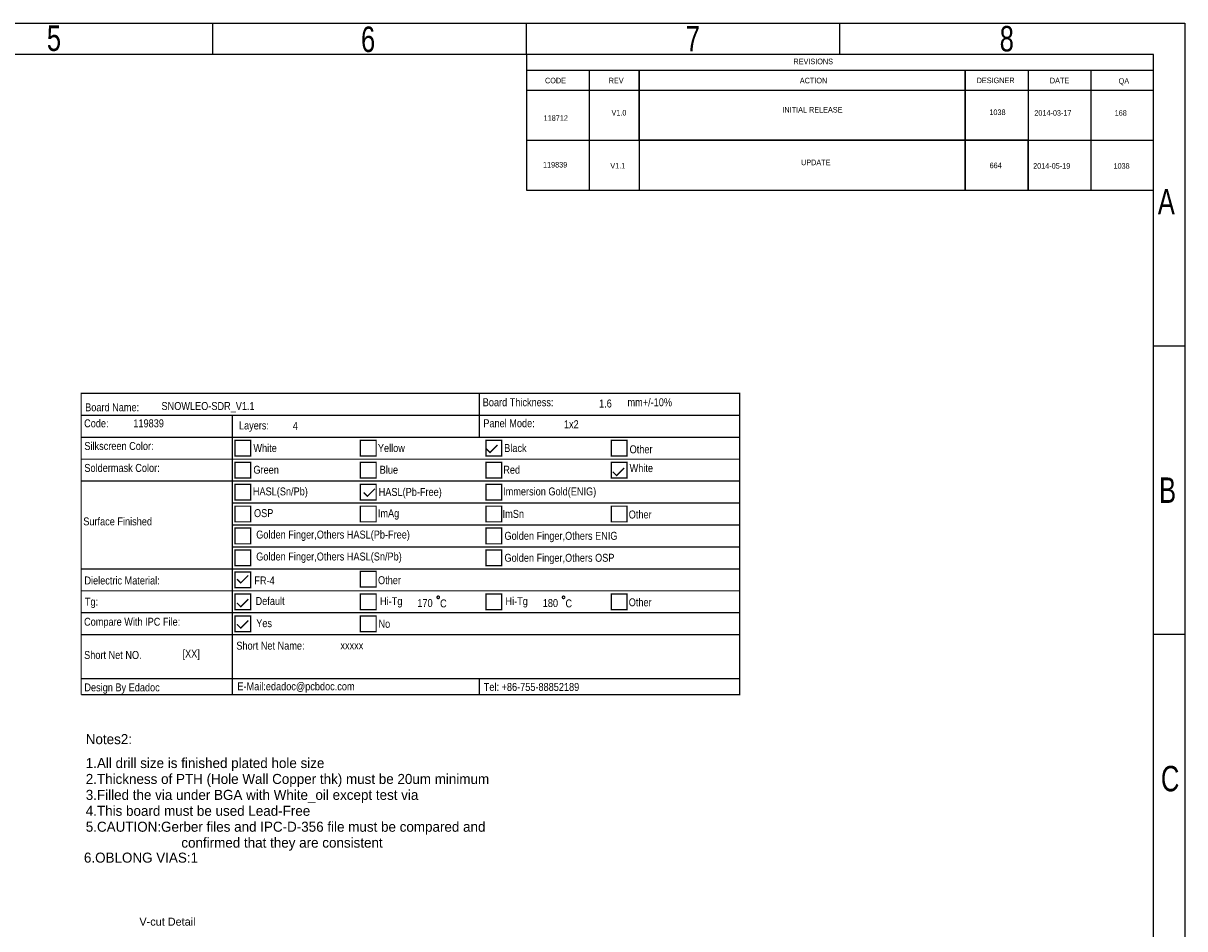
# Model space of a CAD drawing. Extents: x -38 to 372, y -82 to 205.
# Tile 29 of 29: x 186 to 372, y 61 to 205. Entities that reach past the tile are written whole.
import ezdxf

# ---------------------------------------------------------------- set-up
doc = ezdxf.new("R2010")
doc.units = 0
doc.layers.add('BOARD_GEOMETRY_DIMENSION', color=2, linetype='CONTINUOUS')
doc.layers.add('BOARD_GEOMETRY_SILKSCREEN_TOP', color=1, linetype='CONTINUOUS')

msp = doc.modelspace()

# ---------------------------------------------------------------- linework, layer by layer
at = {"layer": 'BOARD_GEOMETRY_DIMENSION'}
msp.add_lwpolyline([(-38.48354, -81.604612), (-38.48354, 205.395322), (371.516402, 205.395322), (371.516402, -81.604612)], close=True, dxfattribs=at)
for points in [[(216.516458, 200.395332), (216.516458, 205.395322)], [(266.516358, 200.395332), (266.516358, 205.395322)], [(316.516512, 200.395332), (316.516512, 205.395322)], [(366.516412, 200.395332), (-33.48355, 200.395332)], [(266.516358, 200.395332), (266.516358, 186.745626), (276.516338, 186.745626)], [(356.516432, 197.935342), (356.516432, 186.745626), (366.516412, 186.745626), (366.516412, 200.395332)], [(266.516358, 197.935342), (366.516412, 197.935342)], [(276.516338, 197.935342), (276.516338, 186.745626), (284.516322, 186.745626)], [(284.516322, 197.935342), (284.516322, 186.745626), (336.516472, 186.745626)], [(336.516472, 197.935342), (336.516472, 186.745626), (346.516452, 186.745626)], [(346.516452, 197.935342), (346.516452, 186.745626), (356.516432, 186.745626)], [(266.516358, 194.713606), (366.516412, 194.713606)], [(266.516358, 186.745626), (266.516358, 178.777392)], [(276.516338, 186.745626), (276.516338, 178.777392)], [(284.516322, 186.745626), (284.516322, 178.777392)], [(336.516472, 186.745626), (336.516472, 178.777392)], [(346.516452, 186.745626), (346.516452, 178.777392)], [(356.516432, 186.745626), (356.516432, 178.777392)], [(366.516412, -76.604368), (366.516412, 186.745626)], [(266.516358, 178.777392), (356.516432, 178.777392)], [(356.516432, 178.777392), (366.516412, 178.777392)], [(371.516402, 153.895298), (366.516412, 153.895298)], [(371.516402, 107.89539), (366.516412, 107.89539)]]:
    msp.add_lwpolyline(points, dxfattribs=at)
at = {"layer": 'BOARD_GEOMETRY_DIMENSION', "const_width": 0.2032}
for points in [[(300.509178, 100.874576), (195.509134, 100.874576), (195.509134, 146.374612), (300.509178, 146.374612)], [(220.05036, 136.374632), (222.550482, 136.374632), (222.550482, 138.874754), (220.05036, 138.874754)], [(240.05032, 136.374632), (242.550442, 136.374632), (242.550442, 138.874754), (240.05032, 138.874754)], [(260.05028, 136.374632), (262.550402, 136.374632), (262.550402, 138.874754), (260.05028, 138.874754)], [(280.050494, 136.374632), (282.550362, 136.374632), (282.550362, 138.874754), (280.050494, 138.874754)], [(220.05036, 132.874766), (222.550482, 132.874766), (222.550482, 135.374634), (220.05036, 135.374634)], [(240.05032, 132.874766), (242.550442, 132.874766), (242.550442, 135.374634), (240.05032, 135.374634)], [(260.05028, 132.874766), (262.550402, 132.874766), (262.550402, 135.374634), (260.05028, 135.374634)], [(280.050494, 132.874766), (282.550362, 132.874766), (282.550362, 135.374634), (280.050494, 135.374634)], [(220.05036, 129.374646), (222.550482, 129.374646), (222.550482, 131.874768), (220.05036, 131.874768)], [(240.05032, 129.374646), (242.550442, 129.374646), (242.550442, 131.874768), (240.05032, 131.874768)], [(260.05028, 129.374646), (262.550402, 129.374646), (262.550402, 131.874768), (260.05028, 131.874768)], [(220.05036, 125.87478), (222.550482, 125.87478), (222.550482, 128.374648), (220.05036, 128.374648)], [(240.05032, 125.87478), (242.550442, 125.87478), (242.550442, 128.374648), (240.05032, 128.374648)], [(260.05028, 125.87478), (262.550402, 125.87478), (262.550402, 128.374648), (260.05028, 128.374648)], [(280.050494, 125.87478), (282.550362, 125.87478), (282.550362, 128.374648), (280.050494, 128.374648)], [(220.05036, 122.37466), (222.550482, 122.37466), (222.550482, 124.874782), (220.05036, 124.874782)], [(260.05028, 122.37466), (262.550402, 122.37466), (262.550402, 124.874782), (260.05028, 124.874782)], [(220.05036, 118.874794), (222.550482, 118.874794), (222.550482, 121.374662), (220.05036, 121.374662)], [(260.05028, 118.874794), (262.550402, 118.874794), (262.550402, 121.374662), (260.05028, 121.374662)], [(220.05036, 115.374674), (222.550482, 115.374674), (222.550482, 117.874796), (220.05036, 117.874796)], [(240.05032, 115.47475), (242.550442, 115.47475), (242.550442, 117.974618), (240.05032, 117.974618)], [(220.05036, 111.874808), (222.550482, 111.874808), (222.550482, 114.374676), (220.05036, 114.374676)], [(240.05032, 111.874808), (242.550442, 111.874808), (242.550442, 114.374676), (240.05032, 114.374676)], [(260.05028, 111.874808), (262.550402, 111.874808), (262.550402, 114.374676), (260.05028, 114.374676)], [(280.050494, 111.874808), (282.550362, 111.874808), (282.550362, 114.374676), (280.050494, 114.374676)], [(220.05036, 108.374688), (222.550482, 108.374688), (222.550482, 110.87481), (220.05036, 110.87481)], [(240.05032, 108.374688), (242.550442, 108.374688), (242.550442, 110.87481), (240.05032, 110.87481)]]:
    msp.add_lwpolyline(points, close=True, dxfattribs=at)
for points in [[(259.009134, 146.374612), (259.009134, 142.874746)], [(195.509134, 142.874746), (300.509178, 142.874746)], [(219.599002, 142.874746), (219.599002, 139.374626)], [(259.009134, 142.874746), (259.009134, 139.374626)], [(195.509134, 139.374626), (300.509178, 139.374626)], [(219.599002, 132.37464), (219.599002, 139.374626)], [(260.110478, 137.541), (260.710426, 136.941052), (261.910576, 138.140948)], [(195.509134, 135.87476), (300.509178, 135.87476)], [(280.303478, 133.858), (280.903426, 133.258052), (282.103576, 134.458202)], [(195.509134, 132.37464), (298.379134, 132.37464)], [(195.509134, 132.37464), (300.509178, 132.37464)], [(219.599002, 116.794788), (219.599002, 132.37464)], [(240.552478, 130.556), (241.152426, 129.956052), (242.352576, 131.155948)], [(219.599002, 128.874774), (300.509178, 128.874774)], [(219.599002, 125.374654), (300.509178, 125.374654)], [(219.599002, 121.874788), (300.509178, 121.874788)], [(195.509134, 118.374668), (300.509178, 118.374668)], [(219.599002, 118.374668), (219.599002, 114.874802)], [(220.350334, 116.736114), (220.950282, 116.135912), (222.150432, 117.336062)], [(195.509134, 114.874802), (300.509178, 114.874802)], [(219.599002, 111.374682), (219.599002, 114.874802)], [(220.350334, 112.93602), (220.950282, 112.336072), (222.150432, 113.535968)], [(195.509134, 111.374682), (300.509178, 111.374682)], [(219.599002, 111.374682), (219.599002, 107.874816)], [(220.350334, 109.535976), (220.950282, 108.936028), (222.150432, 110.135924)], [(195.509134, 107.874816), (300.509178, 107.874816)], [(219.599002, 107.874816), (219.599002, 100.963984)], [(300.509178, 100.874576), (300.509178, 98.334576), (195.509134, 98.334576)], [(195.509134, 98.334576), (195.509134, 100.874576)], [(219.599002, 100.874576), (219.599002, 98.334576)], [(259.009134, 100.874576), (259.009134, 98.334576)]]:
    msp.add_lwpolyline(points, dxfattribs=at)
for points in [[(252.64999, 113.835942, 1), (252.250702, 113.835942, 1)], [(272.64995, 113.835942, 1), (272.250662, 113.835942, 1)]]:
    msp.add_lwpolyline(points, format="xyb", close=True, dxfattribs=at)
at = {"layer": 'BOARD_GEOMETRY_SILKSCREEN_TOP'}
msp.add_lwpolyline([(-38.48354, -81.604612), (-38.48354, 205.395322), (371.516402, 205.395322), (371.516402, -81.604612)], close=True, dxfattribs=at)
for points in [[(216.516458, 200.395332), (216.516458, 205.395322)], [(266.516358, 200.395332), (266.516358, 205.395322)], [(316.516512, 200.395332), (316.516512, 205.395322)], [(366.516412, 200.395332), (-33.48355, 200.395332)], [(266.516358, 200.395332), (266.516358, 186.745626), (276.516338, 186.745626)], [(356.516432, 197.935342), (356.516432, 186.745626), (366.516412, 186.745626), (366.516412, 200.395332)], [(266.516358, 197.935342), (366.516412, 197.935342)], [(276.516338, 197.935342), (276.516338, 186.745626), (284.516322, 186.745626)], [(336.516472, 186.745626), (284.516322, 186.745626), (284.516322, 197.935342)], [(346.516452, 186.745626), (336.516472, 186.745626), (336.516472, 197.935342)], [(346.516452, 197.935342), (346.516452, 186.745626), (356.516432, 186.745626)], [(266.516358, 194.713606), (366.516412, 194.713606)], [(266.516358, 186.745626), (266.516358, 178.777392)], [(276.516338, 186.745626), (276.516338, 178.777392)], [(284.516322, 186.745626), (284.516322, 178.777392)], [(336.516472, 178.777392), (336.516472, 186.745626)], [(346.516452, 178.777392), (346.516452, 186.745626)], [(356.516432, 186.745626), (356.516432, 178.777392)], [(366.516412, -76.604368), (366.516412, 186.745626)], [(266.516358, 178.777392), (356.516432, 178.777392)], [(356.516432, 178.777392), (366.516412, 178.777392)], [(371.516402, 153.895298), (366.516412, 153.895298)], [(371.516402, 107.89539), (366.516412, 107.89539)]]:
    msp.add_lwpolyline(points, dxfattribs=at)

# ---------------------------------------------------------------- texts
at = {"layer": 'BOARD_GEOMETRY_DIMENSION'}
for s, height, width, p in [('5', 4.064, 0.75, (190.033656, 200.978516)), ('6', 4.064, 0.75, (240.136934, 200.805542)), ('7', 4.064, 0.75, (291.929566, 200.895712)), ('8', 4.064, 0.75, (341.996776, 200.895712)), ('REVISIONS', 0.889, 0.942857, (309.108348, 198.857616)), ('CODE', 0.889, 0.942857, (269.484348, 195.809616)), ('REV', 0.889, 0.942857, (279.644348, 195.809616)), ('ACTION', 0.889, 0.942857, (310.124348, 195.809616)), ('DESIGNER', 0.889, 0.942857, (338.323682, 195.839842)), ('DATE', 0.889, 0.942857, (350.002348, 195.809616)), ('QA', 0.889, 0.942857, (360.969814, 195.738496)), ('V1.0', 0.889, 0.942857, (280.087832, 190.679324)), ('INITIAL RELEASE', 0.889, 0.942857, (307.344064, 191.156336)), ('1038', 0.889, 0.942857, (340.357206, 190.751714)), ('2014-03-17', 0.889, 0.942857, (347.52407, 190.643764)), ('168', 0.889, 0.942857, (360.338878, 190.638684)), ('118712', 0.889, 0.942857, (269.269972, 189.831472)), ('UPDATE', 0.889, 0.942857, (310.318912, 182.751222)), ('119839', 0.889, 0.942857, (269.165324, 182.3847)), ('V1.1', 0.889, 0.942857, (279.89784, 182.229252)), ('664', 0.889, 0.942857, (340.395814, 182.276242)), ('2014-05-19', 0.889, 0.942857, (347.334078, 182.193692)), ('1038', 0.889, 0.942857, (360.148886, 182.188866)), ('A', 4.064, 0.75, (367.216436, 174.89551)), ('Board Name:', 1.27, 0.86, (196.144134, 143.509746)), ('SNOWLEO-SDR_V1.1', 1.27, 0.86, (208.315814, 143.712692)), ('Board Thickness:', 1.27, 0.86, (259.552186, 144.31264)), ('1.6', 1.27, 0.86, (278.102568, 144.112742)), ('mm+/-10%', 1.27, 0.86, (282.639516, 144.31264)), ('Code:', 1.27, 0.86, (195.977002, 140.952728)), ('119839', 1.27, 0.86, (203.829412, 140.952728)), ('Layers:', 1.27, 0.86, (220.672152, 140.612622)), ('4', 1.27, 0.86, (229.250494, 140.535914)), ('Panel Mode:', 1.27, 0.86, (259.644134, 140.969746)), ('1x2', 1.27, 0.86, (272.50263, 140.812774)), ('Silkscreen Color:', 1.27, 0.86, (196.017134, 137.342626)), ('White', 1.27, 0.86, (222.976948, 137.01268)), ('Yellow', 1.27, 0.86, (242.829334, 137.01268)), ('Black', 1.27, 0.86, (262.977122, 137.01268)), ('Other', 1.27, 0.86, (282.977082, 136.812782)), ('Soldermask Color:', 1.27, 0.86, (196.017134, 133.84276)), ('Green', 1.27, 0.86, (222.976948, 133.552692)), ('Blue', 1.27, 0.86, (243.124736, 133.552692)), ('Red', 1.27, 0.86, (262.829294, 133.552692)), ('White', 1.27, 0.86, (282.977082, 133.812788)), ('B', 4.064, 0.75, (367.416588, 128.895602)), ('HASL(Sn/Pb)', 1.27, 0.86, (222.890842, 130.092704)), ('HASL(Pb-Free)', 1.27, 0.86, (242.957096, 130.010916)), ('Immersion Gold(ENIG)', 1.27, 0.86, (262.800084, 130.092704)), ('OSP', 1.27, 0.86, (223.072452, 126.632716)), ('ImAg', 1.27, 0.86, (242.824762, 126.61265)), ('Surface Finished', 1.27, 0.86, (195.843906, 125.312678)), ('ImSn', 1.27, 0.86, (262.724646, 126.512574)), ('Other', 1.27, 0.86, (282.837382, 126.412752)), ('Golden Finger,Others HASL(Pb-Free)', 1.27, 0.86, (223.421194, 123.212606)), ('Golden Finger,Others ENIG', 1.27, 0.86, (263.020302, 123.012708)), ('Golden Finger,Others HASL(Sn/Pb)', 1.27, 0.86, (223.421194, 119.71274)), ('Golden Finger,Others OSP', 1.27, 0.86, (263.020302, 119.512588)), ('Dielectric Material:', 1.27, 0.86, (196.022976, 115.89258)), ('FR-4', 1.27, 0.86, (223.124776, 115.89258)), ('Other', 1.27, 0.86, (242.850416, 115.936014)), ('Tg:', 1.27, 0.86, (196.102478, 112.512602)), ('Default', 1.27, 0.86, (223.320356, 112.618774)), ('Hi-Tg', 1.27, 0.86, (243.17706, 112.592612)), ('170', 1.27, 0.86, (249.124724, 112.292638)), ('C', 1.27, 0.86, (252.75032, 112.235996)), ('Hi-Tg', 1.27, 0.86, (263.17702, 112.592612)), ('180', 1.27, 0.86, (269.124684, 112.292638)), ('C', 1.27, 0.86, (272.75028, 112.235996)), ('Other', 1.27, 0.86, (282.837382, 112.41278)), ('Compare With IPC File:', 1.27, 0.86, (195.96608, 109.31271)), ('Yes', 1.27, 0.86, (223.42475, 109.082586)), ('No', 1.27, 0.86, (242.924584, 108.982764)), ('Short Net Name:', 1.27, 0.86, (220.256862, 105.492804)), ('xxxxx', 1.27, 0.86, (236.850428, 105.535984)), ('Short Net NO.', 1.27, 0.86, (195.976494, 104.012746)), ('[XX]', 1.27, 0.86, (211.669884, 104.212644)), ('Design By Edadoc', 1.27, 0.86, (196.017134, 98.842576)), ('E-Mail:edadoc@pcbdoc.com', 1.27, 0.86, (220.417898, 99.012756)), ('Tel: +86-755-88852189', 1.27, 0.86, (259.713476, 98.91268)), ('C', 4.064, 0.75, (367.709704, 82.89544)), ('V-cut Detail', 1.27, 1.02, (204.794358, 61.479938))]:
    msp.add_text(s, height=height, dxfattribs=dict(at, width=width)).set_placement(p)
for s, p in [('Notes2:', (196.2404, 90.424)), ('1.All drill size is finished plated hole size', (196.2404, 86.614)), ('2.Thickness of PTH (Hole Wall Copper thk) must be 20um minimum', (196.2404, 84.074)), ('3.Filled the via under BGA with White_oil except test via', (196.2404, 81.534)), ('4.This board must be used Lead-Free', (196.2404, 78.994)), ('5.CAUTION:Gerber files and IPC-D-356 file must be compared and', (196.2404, 76.454)), ('confirmed that they are consistent', (211.4804, 73.914)), ('6.OBLONG VIAS:1', (195.9483, 71.5264))]:
    msp.add_text(s, height=1.6002, dxfattribs=at).set_placement(p)
at = {"layer": 'BOARD_GEOMETRY_SILKSCREEN_TOP'}
for s, height, width, p in [('5', 4.064, 0.75, (190.033656, 200.978516)), ('6', 4.064, 0.75, (240.136934, 200.805542)), ('7', 4.064, 0.75, (291.929566, 200.895712)), ('8', 4.064, 0.75, (341.996776, 200.895712)), ('REVISIONS', 0.889, 0.942857, (309.108348, 198.857616)), ('CODE', 0.889, 0.942857, (269.484348, 195.809616)), ('REV', 0.889, 0.942857, (279.644348, 195.809616)), ('ACTION', 0.889, 0.942857, (310.124348, 195.809616)), ('DESIGNER', 0.889, 0.942857, (338.323682, 195.839842)), ('DATE', 0.889, 0.942857, (350.002348, 195.809616)), ('QA', 0.889, 0.942857, (360.969814, 195.738496)), ('V1.0', 0.889, 0.942857, (280.087832, 190.679324)), ('INITIAL RELEASE', 0.889, 0.942857, (307.344064, 191.156336)), ('1038', 0.889, 0.942857, (340.357206, 190.751714)), ('2014-03-17', 0.889, 0.942857, (347.52407, 190.643764)), ('168', 0.889, 0.942857, (360.338878, 190.638684)), ('118712', 0.889, 0.942857, (269.269972, 189.832488)), ('UPDATE', 0.889, 0.942857, (310.318912, 182.751222)), ('119839', 0.889, 0.942857, (269.165324, 182.386224)), ('V1.1', 0.889, 0.942857, (279.89784, 182.229252)), ('664', 0.889, 0.942857, (340.395814, 182.276242)), ('2014-05-19', 0.889, 0.942857, (347.334078, 182.193692)), ('1038', 0.889, 0.942857, (360.148886, 182.188866)), ('A', 4.064, 0.75, (367.216436, 174.89551)), ('B', 4.064, 0.75, (367.416588, 128.895602)), ('C', 4.064, 0.75, (367.709704, 82.89544))]:
    msp.add_text(s, height=height, dxfattribs=dict(at, width=width)).set_placement(p)

doc.saveas('drawing.dxf')
